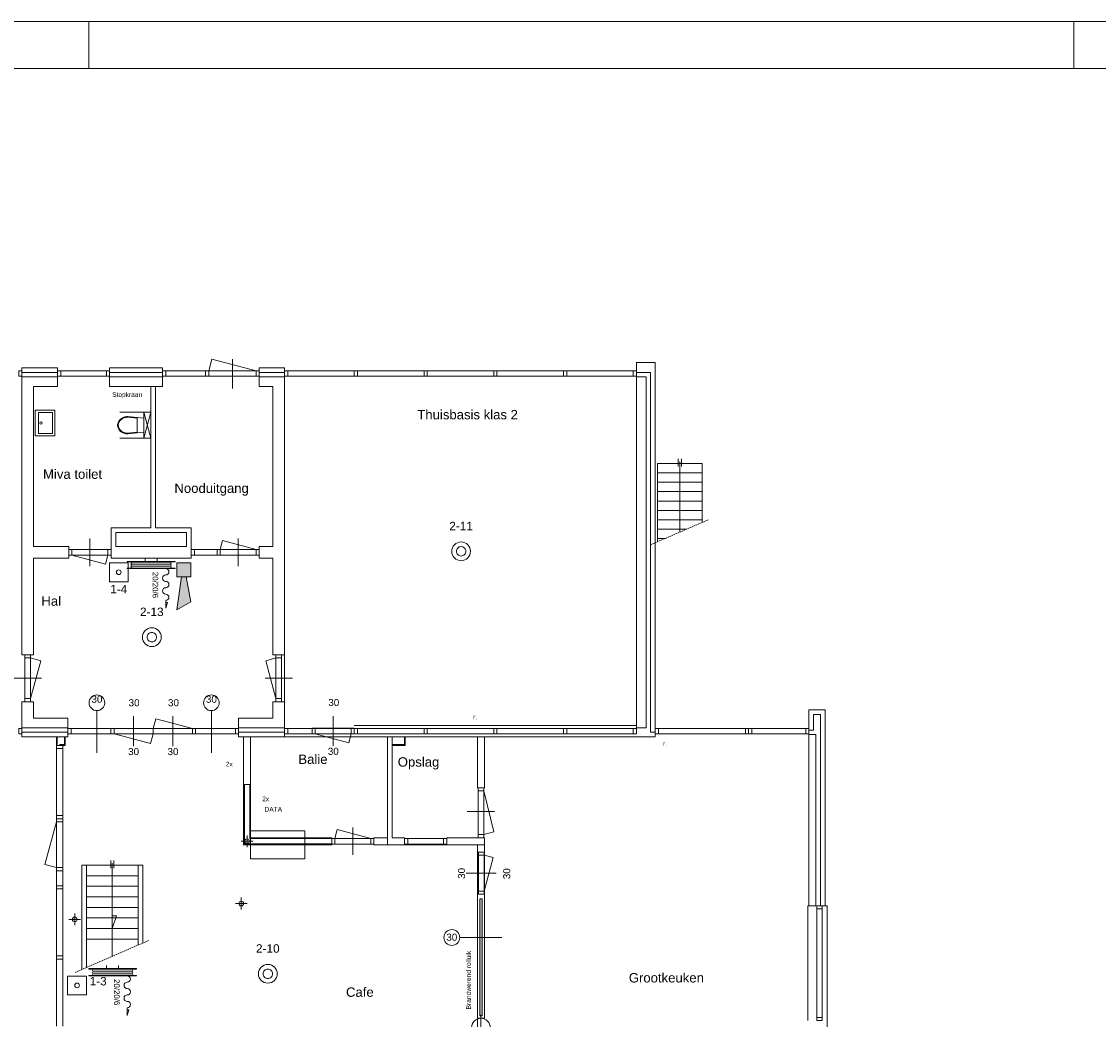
# Model space of a CAD drawing. Header units: millimetres. Extents: x 0 to 84100, y 0 to 59400.
# Tile 4 of 11: x 19665 to 42622, y 38121 to 59400. Entities that reach past the tile are written whole.
import ezdxf

# ---------------------------------------------------------------- set-up
doc = ezdxf.new("R2010")
doc.units = ezdxf.units.MM
doc.header["$LTSCALE"] = 1016
doc.linetypes.add('STYLE_02', pattern=[0.046137, 0.030758, -0.015379])
doc.layers.add('Plattegronden', color=7, linetype='Continuous')
doc.styles.add('Arial', font='Arial')

# ---------------------------------------------------------------- blocks, each defined once
blk = doc.blocks.new('Xref BG$0$AH74WT55')
at = {"color": 255, "linetype": 'Continuous', "lineweight": 0}
for points in [[(-275, -424), (-275, 0), (275, 0), (275, -424)], [(225, -374), (-225, -374), (-225, -72), (225, -72)]]:
    blk.add_lwpolyline(points, close=True, dxfattribs=at)
blk.add_circle((2, -130), 24.3, dxfattribs=at)
blk = doc.blocks.new('Groep')
at = {"color": 255, "linetype": 'Continuous', "lineweight": 0}
for p, q in [((-22851, 18188), (-21831, 18188)), ((-22851, 18179), (-22851, 18188)), ((-22851, 18179), (-21831, 18179)), ((-22749, 18175), (-21933, 18175)), ((-22469, 18196), (-22469, 18256)), ((-22214, 18196), (-22214, 18256)), ((-21831, 18179), (-21831, 18188)), ((-22851, 18043), (-21831, 18043)), ((-22851, 18043), (-22851, 18035)), ((-22851, 18035), (-21831, 18035)), ((-22749, 18132), (-21933, 18132)), ((-22749, 18090), (-21933, 18090)), ((-22749, 18047), (-21933, 18047)), ((-21831, 18043), (-21831, 18035))]:
    blk.add_line(p, q, dxfattribs=at)
for centre, start, end in [((-22749, 18154), 90, 270), ((-21933, 18154), 270, 90), ((-22749, 18111), 90, 270), ((-22749, 18069), 90, 270), ((-21933, 18111), 270, 90), ((-21933, 18069), 270, 90)]:
    blk.add_arc(centre, 21.2, start, end, dxfattribs=at)
blk = doc.blocks.new('Groep-1')
at = {"color": 255, "linetype": 'Continuous', "lineweight": 0}
for p, q in [((-23673, 9504), (-22653, 9504)), ((-23673, 9495), (-23673, 9504)), ((-23673, 9495), (-22653, 9495)), ((-23571, 9491), (-22755, 9491)), ((-23571, 9448), (-22755, 9448)), ((-23290, 9512), (-23290, 9572)), ((-23035, 9512), (-23035, 9572)), ((-22653, 9495), (-22653, 9504)), ((-23673, 9359), (-22653, 9359)), ((-23673, 9359), (-23673, 9351)), ((-23673, 9351), (-22653, 9351)), ((-23571, 9406), (-22755, 9406)), ((-23571, 9363), (-22755, 9363)), ((-22653, 9359), (-22653, 9351))]:
    blk.add_line(p, q, dxfattribs=at)
for centre, start, end in [((-23571, 9470), 90, 270), ((-23571, 9427), 90, 270), ((-22755, 9470), 270, 90), ((-22755, 9427), 270, 90), ((-23571, 9385), 90, 270), ((-22755, 9385), 270, 90)]:
    blk.add_arc(centre, 21.2, start, end, dxfattribs=at)
blk = doc.blocks.new('Xref BG$0$AH74WC2')
at = {"color": 255, "linetype": 'Continuous', "lineweight": 0}
for p, q in [((-275, 150), (275, 150)), ((275, 0), (-275, 150)), ((-275, 0), (275, 150)), ((-275, 150), (-275, 0)), ((-275, 0), (275, 0)), ((275, 150), (275, 0)), ((-150, -10), (-185, -340)), ((-149, -140), (-170, -342)), ((-149, -140), (149, -140)), ((170, -342), (149, -140)), ((185, -340), (150, -10))]:
    blk.add_line(p, q, dxfattribs=at)
at = {"color": 255, "linetype": 'Continuous', "lineweight": 0, "flags": 128}
blk.add_lwpolyline([(185, -340, -0.08399), (170, -426, -0.091257), (131, -496, -0.103849), (69, -544, -0.114925), (0, -560), (0, -560, -0.114925), (-69, -544, -0.103849), (-131, -496, -0.091257), (-170, -426, -0.08399), (-185, -340, -0.08399)], format="xyb", dxfattribs=at)
at = {"color": 255, "linetype": 'Continuous', "lineweight": 0}
for centre, radius, start, end in [((76, -340), 246, 180, 199.204), ((39, -353), 207, 199.204, 220.0608), ((-39, -353), 207, 319.9392, 340.796), ((-76, -340), 246, 340.796, 0), ((15, -373), 176, 220.0608, 243.7761), ((0, -404), 141, 243.7761, 270), ((0, -404), 141, 270, 296.2239), ((-15, -373), 176, 296.2239, 319.9392)]:
    blk.add_arc(centre, radius, start, end, dxfattribs=at)
blk = doc.blocks.new('Groep-3')
at = {"color": 255, "linetype": 'Continuous', "lineweight": 0}
for p, q in [((39331, 29700), (-44769, 29700)), ((-23669, 28700), (-23669, 29700)), ((-2669, 28700), (-2669, 29700)), ((38331, 28700), (-43769, 28700))]:
    blk.add_line(p, q, dxfattribs=at)
blk = doc.blocks.new('Groep-21')
at = {"color": 255, "linetype": 'Continuous', "lineweight": 0}
for p, q in [((-23232, 17756), (-23232, 18156)), ((-23232, 18156), (-22832, 18156)), ((-22832, 18156), (-22832, 17756)), ((-22832, 17756), (-23232, 17756))]:
    blk.add_line(p, q, dxfattribs=at)
at = {"color": 2, "linetype": 'Continuous', "lineweight": 0, "flags": 128}
blk.add_lwpolyline([(-22982, 17956, 0.414214), (-23032, 18006, 0.414214), (-23082, 17956, 0.414214), (-23032, 17906, 0.414214)], format="xyb", close=True, dxfattribs=at)
blk = doc.blocks.new('Groep-32')
at = {"color": 2, "linetype": 'Continuous', "lineweight": 0, "flags": 128}
blk.add_lwpolyline([(-22427, 16573, 0.414214), (-22327, 16473, 0.414214), (-22227, 16573, 0.414214), (-22327, 16673, 0.414214)], format="xyb", close=True, dxfattribs=at)
at = {"color": 255, "linetype": 'Continuous', "lineweight": 0}
blk.add_circle((-22327, 16573), 200, dxfattribs=at)
blk = doc.blocks.new('Groep-33')
at = {"color": 2, "linetype": 'Continuous', "lineweight": 0, "flags": 128}
blk.add_lwpolyline([(-15834, 18403, 0.414214), (-15734, 18303, 0.414214), (-15634, 18403, 0.414214), (-15734, 18503, 0.414214)], format="xyb", close=True, dxfattribs=at)
at = {"color": 255, "linetype": 'Continuous', "lineweight": 0}
blk.add_circle((-15734, 18403), 200, dxfattribs=at)
blk = doc.blocks.new('Groep-41')
at = {"color": 255, "linetype": 'Continuous', "lineweight": 0}
for p, q in [((-24121, 8947), (-24121, 9347)), ((-24121, 9347), (-23721, 9347)), ((-23721, 9347), (-23721, 8947)), ((-23721, 8947), (-24121, 8947))]:
    blk.add_line(p, q, dxfattribs=at)
at = {"color": 2, "linetype": 'Continuous', "lineweight": 0, "flags": 128}
blk.add_lwpolyline([(-23921, 9197, 0.414214), (-23971, 9147, 0.414214), (-23921, 9097, 0.414214), (-23871, 9147, 0.414214)], format="xyb", close=True, dxfattribs=at)
blk = doc.blocks.new('Groep-42')
at = {"linetype": 'Continuous', "lineweight": 0}
for points in [[(-21493, 17856), (-21793, 17856), (-21793, 18156), (-21493, 18156)], [(-21493, 17329), (-21793, 17156), (-21693, 17856), (-21593, 17856)]]:
    blk.add_hatch(color=7, dxfattribs=at).paths.add_polyline_path(points)
at = {"color": 255, "linetype": 'Continuous', "lineweight": 0}
for p, q in [((-21493, 18156), (-21793, 18156)), ((-21793, 18156), (-21793, 17856)), ((-21493, 17856), (-21493, 18156)), ((-21793, 17856), (-21493, 17856)), ((-21793, 17156), (-21693, 17856)), ((-21593, 17856), (-21493, 17329)), ((-21793, 17156), (-21493, 17329))]:
    blk.add_line(p, q, dxfattribs=at)
for points in [[(-21493, 17856), (-21793, 17856), (-21793, 18156), (-21493, 18156)], [(-21493, 17329), (-21793, 17156), (-21693, 17856), (-21593, 17856)]]:
    blk.add_lwpolyline(points, close=True, dxfattribs=at)
blk = doc.blocks.new('Groep-48')
at = {"color": 2, "linetype": 'Continuous', "lineweight": 0, "flags": 128}
blk.add_lwpolyline([(-19954.266948, 9394.616533, 0.4142135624), (-19854.266948, 9294.616533, 0.4142135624), (-19754.266948, 9394.616533, 0.4142135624), (-19854.266948, 9494.616533, 0.4142135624)], format="xyb", close=True, dxfattribs=at)
at = {"color": 255, "linetype": 'Continuous', "lineweight": 0}
blk.add_circle((-19854.266948, 9394.616533), 200, dxfattribs=at)
blk = doc.blocks.new('Groep-55')
at = {"color": 255, "linetype": 'Continuous', "lineweight": 0}
for p, q in [((-24361, 12635), (-24605, 11725)), ((-24361, 12635), (-24361, 11593)), ((-24221, 12635), (-24221, 11593)), ((-24605, 11725), (-24361, 11660)), ((-24221, 11660), (-24361, 11660))]:
    blk.add_line(p, q, dxfattribs=at)
for points in [[(-24221, 12635), (-24361, 12635), (-24361, 12702), (-24221, 12702)], [(-24221, 11593), (-24361, 11593), (-24361, 11660), (-24221, 11660)]]:
    blk.add_lwpolyline(points, close=True, dxfattribs=at)
blk = doc.blocks.new('Groep-60')
at = {"color": 255, "linetype": 'Continuous', "lineweight": 0}
for p, q in [((-15379, 11990), (-15229, 11990)), ((-15364, 11923), (-15364, 11157)), ((-15244, 11157), (-15244, 11923)), ((-15244, 11923), (-15053, 11872)), ((-15244, 11157), (-15053, 11872)), ((-15623, 11540), (-14986, 11540)), ((-14986, 11540), (-15623, 11540))]:
    blk.add_line(p, q, dxfattribs=at)
for points in [[(-15244, 11923), (-15364, 11923), (-15364, 11990), (-15244, 11990)], [(-15244, 11157), (-15364, 11157), (-15364, 11090), (-15244, 11090)]]:
    blk.add_lwpolyline(points, close=True, dxfattribs=at)
at = {"color": 255, "char_height": 150.1, "attachment_point": 2, "rotation": 90, "line_spacing_factor": 0.966482, "style": 'Arial'}
for insert in [(-15800, 11535), (-14837, 11529)]:
    blk.add_mtext('30', dxfattribs=dict(at, insert=insert))

msp = doc.modelspace()

# ---------------------------------------------------------------- hatches: boundary and pattern name
at = {"layer": 'Plattegronden', "linetype": 'Continuous', "lineweight": 0}
msp.add_hatch(color=254, dxfattribs=at).paths.add_polyline_path([(29433, 40696), (29483, 40696), (29483, 38196), (29433, 38196)])

# ---------------------------------------------------------------- linework, layer by layer
at = {"layer": 'Plattegronden', "color": 255, "linetype": 'Continuous', "lineweight": 0}
for p, q in [((23656, 51951), (23723, 52203)), ((24666, 51951), (23723, 52203)), ((24161, 51573), (24161, 52204)), ((32773, 51916), (32773, 52126)), ((32773, 52126), (33173, 52126)), ((33173, 52126), (33173, 44246)), ((20433, 52016), (19673, 52016)), ((19673, 52016), (19673, 51916)), ((20433, 51916), (19673, 51916)), ((20433, 52016), (20433, 51916)), ((20500, 51951), (21476, 51951)), ((21543, 52016), (21543, 51916)), ((22673, 52016), (21543, 52016)), ((22673, 51916), (21543, 51916)), ((22673, 52016), (22673, 51916)), ((22740, 51951), (23589, 51951)), ((24666, 51951), (23656, 51951)), ((24733, 52016), (24733, 51916)), ((24733, 52016), (25273, 52016)), ((24733, 51916), (25273, 51916)), ((25273, 52016), (25273, 51916)), ((25340, 51951), (26759, 51951)), ((26826, 51951), (28246, 51951)), ((28313, 51951), (29732, 51951)), ((29799, 51951), (31219, 51951)), ((31286, 51951), (32706, 51951)), ((32773, 51916), (33073, 51916)), ((33073, 51916), (33073, 44246)), ((33073, 51916), (33073, 44246)), ((20433, 51826), (19673, 51826)), ((19673, 51826), (19673, 45896)), ((20433, 51826), (20433, 51616)), ((20500, 51837), (21476, 51837)), ((21543, 51826), (21543, 51616)), ((22673, 51826), (21543, 51826)), ((22673, 51826), (22673, 51616)), ((22740, 51837), (23589, 51837)), ((24666, 51837), (23656, 51837)), ((24733, 51826), (24733, 51616)), ((24733, 51826), (25273, 51826)), ((25273, 51826), (25273, 45896)), ((25340, 51837), (26759, 51837)), ((26826, 51837), (28246, 51837)), ((28313, 51837), (29732, 51837)), ((29799, 51837), (31219, 51837)), ((31286, 51837), (32706, 51837)), ((32773, 51826), (32983, 51826)), ((32773, 51826), (32773, 44336)), ((32983, 51826), (32983, 44336)), ((19923, 51616), (19923, 48206)), ((20433, 51616), (19923, 51616)), ((22673, 51616), (21543, 51616)), ((22423, 51616), (22423, 48601)), ((22523, 51616), (22523, 48601)), ((24733, 51616), (25023, 51616)), ((25023, 51616), (25023, 48206)), ((22273, 51067), (21761, 51067)), ((22273, 50517), (21761, 50517)), ((33665, 49915), (33665, 50073)), ((33730, 49915), (33730, 50073)), ((33223, 49976), (34173, 49976)), ((33223, 49976), (33223, 48307)), ((33698, 50016), (33698, 48513)), ((34173, 49976), (34173, 48718)), ((33223, 49776), (34173, 49776)), ((33223, 49576), (34173, 49576)), ((33223, 49376), (34173, 49376)), ((33223, 49176), (34173, 49176)), ((33223, 48976), (34173, 48976)), ((33223, 48776), (34173, 48776)), ((21573, 48601), (21573, 47956)), ((22423, 48601), (21573, 48601)), ((23183, 48501), (21673, 48501)), ((21673, 48501), (21673, 48206)), ((23283, 48601), (22523, 48601)), ((23183, 48206), (23183, 48501)), ((23283, 48601), (23283, 47956)), ((33223, 48576), (33843, 48576)), ((21123, 48373), (21123, 47789)), ((23900, 48141), (23951, 48332)), ((24666, 48141), (23951, 48332)), ((24283, 48373), (24283, 47789)), ((33223, 48376), (33382, 48376)), ((20673, 48206), (19923, 48206)), ((20673, 48206), (20673, 47956)), ((20740, 48141), (21506, 48141)), ((21506, 48021), (20740, 48021)), ((21454, 47829), (20740, 48021)), ((21454, 47829), (21506, 48021)), ((23183, 48206), (21673, 48206)), ((23350, 48141), (23833, 48141)), ((23833, 48021), (23350, 48021)), ((23900, 48141), (24666, 48141)), ((24666, 48021), (23900, 48021)), ((25023, 48206), (24733, 48206)), ((24733, 48206), (24733, 47956)), ((20673, 47956), (19923, 47956)), ((19923, 47956), (19923, 45896)), ((23283, 47956), (21573, 47956)), ((25023, 47956), (24733, 47956)), ((25023, 47956), (25023, 45896)), ((19673, 45896), (19923, 45896)), ((19738, 44963), (19738, 45829)), ((19858, 45829), (19858, 44963)), ((20074, 45771), (19858, 45829)), ((19858, 44963), (20074, 45771)), ((24871, 45771), (25088, 45829)), ((25088, 44963), (24871, 45771)), ((25023, 45896), (25273, 45896)), ((25088, 44963), (25088, 45829)), ((25208, 45829), (25208, 44963)), ((20089, 45396), (19506, 45396)), ((25439, 45396), (24856, 45396)), ((19673, 44896), (19923, 44896)), ((19673, 44896), (19673, 44336)), ((19923, 44896), (19923, 44546)), ((25023, 44896), (25273, 44896)), ((25023, 44896), (25023, 44546)), ((25273, 44896), (25273, 44336)), ((20653, 44546), (19923, 44546)), ((20653, 44336), (20653, 44546)), ((21272, 44706), (21272, 43806)), ((22053, 44591), (22053, 43955)), ((22053, 44583), (22053, 43946)), ((22893, 44591), (22893, 43955)), ((22893, 44583), (22893, 43946)), ((23712, 44706), (23712, 43806)), ((24293, 44546), (25023, 44546)), ((24293, 44336), (24293, 44546)), ((26309, 44589), (26309, 43952)), ((36448, 44290), (36448, 44725)), ((36798, 44725), (36448, 44725)), ((36548, 44290), (36548, 44625)), ((36698, 44625), (36548, 44625)), ((36698, 44625), (36698, 40546)), ((36798, 44725), (36798, 40546)), ((20653, 44336), (19673, 44336)), ((20720, 44325), (21570, 44325)), ((21637, 44325), (23309, 44325)), ((22473, 44325), (22529, 44534)), ((22473, 44211), (22473, 44325)), ((23309, 44325), (22529, 44534)), ((24226, 44325), (23376, 44325)), ((24293, 44336), (25273, 44336)), ((25340, 44325), (26759, 44325)), ((25926, 44331), (26692, 44331)), ((26759, 44390), (32773, 44390)), ((26826, 44325), (28246, 44325)), ((28313, 44325), (29732, 44325)), ((29799, 44325), (31219, 44325)), ((31286, 44325), (32706, 44325)), ((32773, 44336), (32983, 44336)), ((35097, 44325), (33240, 44325)), ((36381, 44325), (35231, 44325)), ((20653, 44246), (19673, 44246)), ((19673, 44146), (19673, 44246)), ((20653, 44146), (19673, 44146)), ((20653, 44146), (20653, 44246)), ((20720, 44211), (21570, 44211)), ((21637, 44211), (23309, 44211)), ((22417, 44002), (21637, 44211)), ((22417, 44002), (22473, 44211)), ((24226, 44211), (23376, 44211)), ((24293, 44146), (24293, 44246)), ((24293, 44246), (25273, 44246)), ((24293, 44146), (25273, 44146)), ((24398, 44146), (24398, 43131)), ((24548, 44146), (24548, 43131)), ((25273, 44146), (25273, 44246)), ((25340, 44211), (26759, 44211)), ((26692, 44211), (25926, 44211)), ((26641, 44019), (25926, 44211)), ((26641, 44019), (26692, 44211)), ((26759, 44146), (33173, 44146)), ((26826, 44211), (28246, 44211)), ((27463, 44146), (27463, 41996)), ((27563, 44146), (27563, 41996)), ((28313, 44211), (29732, 44211)), ((29383, 44146), (29383, 43060)), ((29533, 44146), (29533, 43060)), ((29799, 44211), (31219, 44211)), ((31286, 44211), (32706, 44211)), ((33173, 44246), (33073, 44246)), ((33173, 44146), (33173, 44211)), ((35097, 44211), (33240, 44211)), ((36381, 44211), (35231, 44211)), ((36548, 44290), (36448, 44290)), ((36448, 44200), (36598, 44200)), ((36448, 44200), (36448, 40546)), ((36598, 44200), (36598, 40546)), ((20408, 42469), (20408, 43899)), ((20478, 43966), (20478, 43981)), ((20548, 42469), (20548, 43899)), ((24398, 43131), (24548, 43131)), ((24398, 41846), (24398, 43131)), ((24418, 41866), (24418, 43131)), ((24528, 41976), (24528, 43131)), ((24548, 41996), (24548, 43131)), ((29533, 43060), (29383, 43060)), ((29398, 42993), (29398, 42063)), ((29518, 42063), (29518, 42993)), ((29734, 42121), (29518, 42993)), ((29749, 42555), (29166, 42555)), ((20408, 40972), (20408, 42402)), ((20548, 40972), (20548, 42402)), ((24473, 42046), (24473, 41796)), ((26343, 41981), (26395, 42172)), ((27109, 41981), (26395, 42172)), ((26726, 41629), (26726, 42213)), ((29518, 42063), (29734, 42121)), ((24348, 41921), (24598, 41921)), ((26276, 41846), (24398, 41846)), ((26276, 41866), (24418, 41866)), ((26276, 41976), (24528, 41976)), ((26276, 41996), (24548, 41996)), ((26276, 41846), (26276, 41996)), ((27109, 41981), (26343, 41981)), ((26343, 41861), (27109, 41861)), ((27176, 41996), (27463, 41996)), ((27176, 41846), (27176, 41996)), ((27176, 41846), (27830, 41846)), ((27563, 41996), (27830, 41996)), ((27830, 41846), (27830, 41996)), ((27830, 41846), (28730, 41846)), ((27897, 41981), (28663, 41981)), ((28663, 41861), (27897, 41861)), ((28730, 41846), (28730, 41996)), ((28730, 41996), (29383, 41996)), ((28730, 41846), (29533, 41846)), ((29383, 41996), (29533, 41996)), ((29383, 40506), (29383, 41846)), ((29533, 41996), (29533, 41846)), ((29533, 38146), (29533, 41846)), ((20948, 41411), (20948, 39185)), ((20948, 41411), (22248, 41411)), ((21048, 41411), (21048, 39228)), ((21565, 41350), (21565, 41508)), ((21598, 41451), (21598, 39467)), ((21630, 41350), (21630, 41508)), ((22148, 41411), (22148, 39705)), ((22248, 41411), (22248, 39748)), ((21048, 41186), (22148, 41186)), ((20408, 39476), (20408, 40905)), ((20548, 39476), (20548, 40905)), ((21048, 40961), (22148, 40961)), ((21048, 40736), (22148, 40736)), ((24348, 40718), (24348, 40468)), ((21048, 40511), (22148, 40511)), ((24223, 40593), (24473, 40593)), ((36598, 40546), (36448, 40546)), ((36619, 38163), (36619, 40479)), ((36798, 40546), (36698, 40546)), ((36733, 38163), (36733, 40479)), ((20673, 40253), (20923, 40253)), ((20798, 40378), (20798, 40128)), ((21048, 40286), (22148, 40286)), ((21048, 40061), (22148, 40061)), ((21048, 39836), (22148, 39836)), ((29004, 39869), (29904, 39869)), ((20408, 37979), (20408, 39409)), ((20548, 37979), (20548, 39409)), ((29383, 38146), (29383, 39472)), ((29383, 38146), (29533, 38146)), ((29458, 38221), (29458, 37671))]:
    msp.add_line(p, q, dxfattribs=at)
at = {"layer": 'Plattegronden', "color": 255, "linetype": 'STYLE_02', "lineweight": 0}
for p, q in [((33088, 48249), (34298, 48773)), ((20807, 39124), (22379, 39806))]:
    msp.add_line(p, q, dxfattribs=at)
at = {"layer": 'Plattegronden', "color": 255, "linetype": 'Continuous', "lineweight": 0}
for points in [[(19606, 51951), (19606, 51837), (19673, 51837), (19673, 51951)], [(20500, 51951), (20500, 51837), (20433, 51837), (20433, 51951)], [(21476, 51951), (21476, 51837), (21543, 51837), (21543, 51951)], [(22740, 51951), (22740, 51837), (22673, 51837), (22673, 51951)], [(23656, 51951), (23656, 51837), (23589, 51837), (23589, 51951)], [(24666, 51951), (24666, 51837), (24733, 51837), (24733, 51951)], [(25340, 51951), (25340, 51837), (25273, 51837), (25273, 51951)], [(26826, 51951), (26826, 51837), (26759, 51837), (26759, 51951)], [(28313, 51951), (28313, 51837), (28246, 51837), (28246, 51951)], [(29799, 51951), (29799, 51837), (29732, 51837), (29732, 51951)], [(31286, 51951), (31286, 51837), (31219, 51837), (31219, 51951)], [(32773, 51951), (32773, 51837), (32706, 51837), (32706, 51951)], [(20740, 48021), (20740, 48141), (20673, 48141), (20673, 48021)], [(21506, 48021), (21506, 48141), (21573, 48141), (21573, 48021)], [(23350, 48021), (23350, 48141), (23283, 48141), (23283, 48021)], [(23900, 48021), (23900, 48141), (23833, 48141), (23833, 48021)], [(24666, 48021), (24666, 48141), (24733, 48141), (24733, 48021)], [(19738, 45829), (19858, 45829), (19858, 45896), (19738, 45896)], [(25088, 45829), (25208, 45829), (25208, 45896), (25088, 45896)], [(19738, 44963), (19858, 44963), (19858, 44896), (19738, 44896)], [(25088, 44963), (25208, 44963), (25208, 44896), (25088, 44896)], [(19606, 44211), (19606, 44325), (19673, 44325), (19673, 44211)], [(20720, 44211), (20720, 44325), (20653, 44325), (20653, 44211)], [(21570, 44211), (21570, 44325), (21637, 44325), (21637, 44211)], [(23376, 44211), (23376, 44325), (23309, 44325), (23309, 44211)], [(24226, 44211), (24226, 44325), (24293, 44325), (24293, 44211)], [(25340, 44211), (25340, 44325), (25273, 44325), (25273, 44211)], [(25926, 44211), (25926, 44331), (25859, 44331), (25859, 44211)], [(26692, 44211), (26692, 44331), (26759, 44331), (26759, 44211)], [(26826, 44211), (26826, 44325), (26759, 44325), (26759, 44211)], [(28313, 44211), (28313, 44325), (28246, 44325), (28246, 44211)], [(29799, 44211), (29799, 44325), (29732, 44325), (29732, 44211)], [(31286, 44211), (31286, 44325), (31219, 44325), (31219, 44211)], [(32773, 44211), (32773, 44325), (32706, 44325), (32706, 44211)], [(33173, 44211), (33173, 44325), (33240, 44325), (33240, 44211)], [(35097, 44211), (35097, 44325), (35164, 44325), (35164, 44211)], [(35231, 44211), (35231, 44325), (35164, 44325), (35164, 44211)], [(36381, 44211), (36381, 44325), (36448, 44325), (36448, 44211)], [(20408, 43966), (20408, 44146), (20426, 44146), (20426, 43966)], [(20548, 43966), (20408, 43966), (20408, 43899), (20548, 43899)], [(29398, 42993), (29518, 42993), (29518, 43060), (29398, 43060)], [(20548, 42469), (20408, 42469), (20408, 42402), (20548, 42402)], [(25705, 41996), (25705, 42146), (24548, 42146), (24547, 41546), (25705, 41546)], [(29398, 42063), (29518, 42063), (29518, 41996), (29398, 41996)], [(26343, 41981), (26343, 41861), (26276, 41861), (26276, 41981)], [(27109, 41981), (27109, 41861), (27176, 41861), (27176, 41981)], [(27897, 41981), (27897, 41861), (27830, 41861), (27830, 41981)], [(28663, 41981), (28663, 41861), (28730, 41861), (28730, 41981)], [(20548, 40972), (20408, 40972), (20408, 40905), (20548, 40905)], [(36733, 40546), (36619, 40546), (36619, 40479), (36733, 40479)], [(20548, 39476), (20408, 39476), (20408, 39409), (20548, 39409)], [(36733, 38163), (36619, 38163), (36619, 38096), (36733, 38096)]]:
    msp.add_lwpolyline(points, close=True, dxfattribs=at)
at = {"layer": 'Plattegronden', "color": 5, "linetype": 'Continuous', "lineweight": 0, "flags": 128}
msp.add_lwpolyline([(25273, 52016), (25273, 44146), (27463, 44146), (27463, 41846), (29383, 41846), (29383, 31746), (33173, 31746), (33173, 29320)], dxfattribs=at)
at = {"layer": 'Plattegronden', "color": 255, "linetype": 'Continuous', "lineweight": 0, "flags": 128}
for points in [[(22739, 47735, -0.414214), (22807, 47667, -0.414214), (22739, 47599, 0.414214), (22671, 47531, 0.414214), (22739, 47463, -0.414214), (22807, 47395, -0.414214), (22739, 47327, 0.414214), (22671, 47259, 0.414214), (22739, 47191, -0.414214), (22807, 47123, -0.414214), (22739, 47055), (22739, 46890), (22775, 47010), (22739, 47010)], [(21918, 39051, -0.414214), (21986, 38983, -0.414214), (21918, 38915, 0.414214), (21850, 38847, 0.414214), (21918, 38779, -0.414214), (21986, 38711, -0.414214), (21918, 38643, 0.414214), (21850, 38575, 0.414214), (21918, 38507, -0.414214), (21986, 38439, -0.414214), (21918, 38371), (21918, 38206), (21954, 38326), (21918, 38326)]]:
    msp.add_lwpolyline(points, format="xyb", dxfattribs=at)
at = {"layer": 'Plattegronden', "color": 255, "linetype": 'Continuous', "lineweight": 0}
for points in [[(20478, 43966), (20598, 43966), (20598, 44146)], [(20478, 43981), (20583, 43981), (20583, 44146)], [(27563, 43966), (27843, 43966), (27843, 44146)], [(27563, 43984), (27825, 43984), (27825, 44146)], [(36448, 40546), (36428, 40546), (36428, 38096)], [(36798, 35346), (36838, 35346), (36838, 40546), (36798, 40546)], [(21598, 40061), (21690, 40328), (21598, 40328)]]:
    msp.add_lwpolyline(points, dxfattribs=at)
at = {"layer": 'Plattegronden', "color": 17, "linetype": 'Continuous', "lineweight": 0}
msp.add_lwpolyline([(29433, 40696), (29483, 40696), (29483, 38196), (29433, 38196)], close=True, dxfattribs=at)
at = {"layer": 'Plattegronden', "color": 255, "linetype": 'Continuous', "lineweight": 0}
for centre, radius in [((21272, 44874), 168), ((23712, 44874), 168), ((24473, 41921), 50), ((24348, 40593), 50), ((20798, 40253), 50), ((28837, 39869), 168), ((29458, 37946), 200)]:
    msp.add_circle(centre, radius, dxfattribs=at)

# ---------------------------------------------------------------- block references
at = {"layer": 'Plattegronden', "color": 255}
for name in ['Groep-3', 'Groep-33', 'Groep-21', 'Groep', 'Groep-42', 'Groep-32', 'Groep-1', 'Groep-48', 'Groep-41']:
    msp.add_blockref(name, (44769, 29700), dxfattribs=at)
at = {"layer": 'Plattegronden', "color": 17, "xscale": -1, "rotation": 90}
msp.add_blockref('Xref BG$0$AH74WT55', (19952, 50839), dxfattribs=at)
at = {"layer": 'Plattegronden', "color": 17, "rotation": -90}
msp.add_blockref('Xref BG$0$AH74WC2', (22273, 50792), dxfattribs=at)
at = {"layer": 'Plattegronden', "color": 17}
for name in ['Groep-55', 'Groep-60']:
    msp.add_blockref(name, (44769, 29700), dxfattribs=at)

# ---------------------------------------------------------------- texts
at = {"layer": 'Plattegronden', "color": 255, "line_spacing_factor": 0.966482, "style": 'Arial'}
for s, insert, char_height, attachment_point in [('Stopkraan', (21598, 51496), 100.1, 1), ('Thuisbasis klas 2', (28102, 51118), 200.18, 1), ('Miva toilet', (20123, 49849), 200.18, 1), ('Nooduitgang', (22924, 49549), 200.18, 1), ('2-11', (29035, 48733), 180.2, 2), ('1-4', (21737, 47386), 180.2, 2), ('Hal', (20088, 47143), 200.2, 1), ('2-13', (22442, 46903), 180.2, 2), ('30', (21272, 45024), 150.1, 2), ('30', (23712, 45024), 150.1, 2), ('30', (22064, 44949), 150.1, 2), ('30', (22904, 44949), 150.1, 2), ('30', (26321, 44955), 150.1, 2), ('r.', (29291, 44619), 100.1, 1), ('30', (22054, 43908), 150.1, 2), ('30', (22894, 43908), 150.1, 2), ('30', (26311, 43914), 150.1, 2), ('r.', (33340, 44052), 100.1, 1), ('2x', (24020, 43616), 100.1, 1), ('Balie', (25566, 43770), 200.2, 1), ('Opslag', (27685, 43712), 200.2, 1), ('2x', (24796, 42874), 100.1, 1), ('DATA', (24846, 42653), 100.1, 1), ('30', (28837, 39950), 150.1, 2), ('2-10', (24915, 39725), 180.2, 2), ('1-3', (21298, 39027), 180.2, 2), ('Grootkeuken', (32610, 39110), 200.18, 1), ('Cafe', (26582, 38804), 200.2, 1)]:
    msp.add_mtext(s, dxfattribs=dict(at, insert=insert, char_height=char_height, attachment_point=attachment_point))
at = {"layer": 'Plattegronden', "color": 255, "attachment_point": 1, "line_spacing_factor": 0.966482, "style": 'Arial'}
for s, insert, char_height, rotation in [('20/20/6', (22578, 47666), 120.1, 270), ('Brandwerend rolluik', (29142, 38335), 101.15, 90), ('20/20/6', (21756, 38982), 120.1, 270)]:
    msp.add_mtext(s, dxfattribs=dict(at, insert=insert, char_height=char_height, rotation=rotation))

doc.saveas('drawing.dxf')
